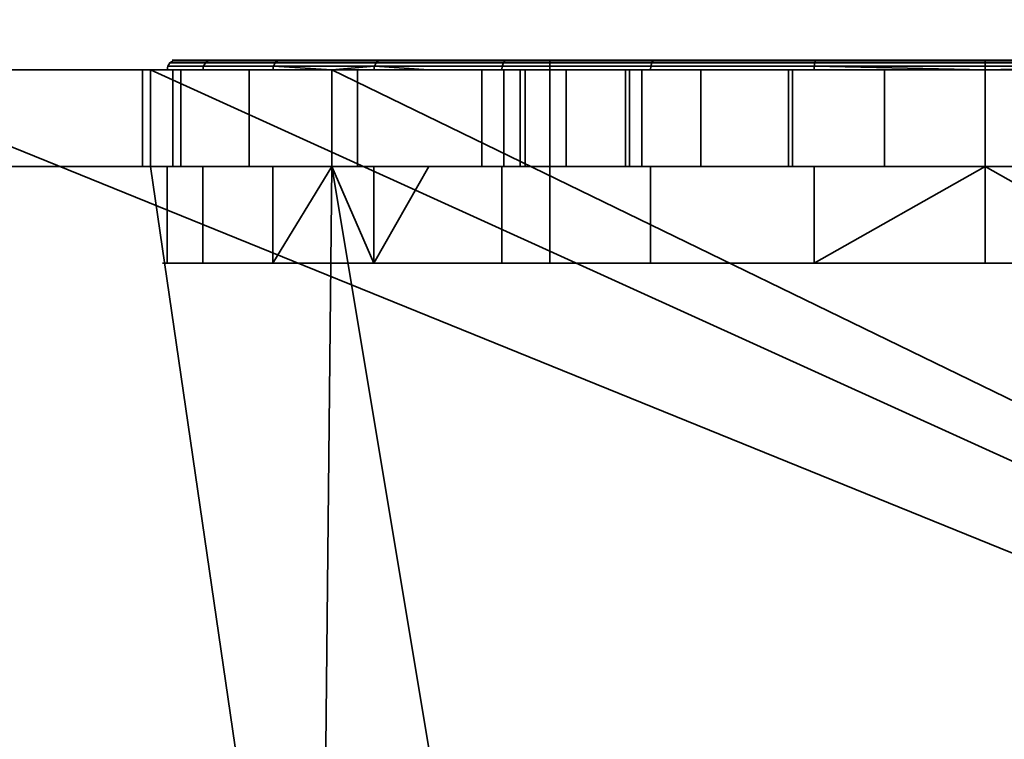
# Model space of a CAD drawing. Header units: millimetres. Extents: x -587 to 3688, y -115 to 120.
# Tile 117 of 246: x -353.98 to -343.8, y -30.92 to -23.48. Entities that reach past the tile are written whole.
import ezdxf

# ---------------------------------------------------------------- set-up
doc = ezdxf.new("R2010")
doc.units = ezdxf.units.MM
doc.layers.add('151', color=7, linetype='Continuous', true_color=0xffffff)

# ---------------------------------------------------------------- blocks, each defined once
blk = doc.blocks.new('UG_SURFACE_001')
at = {"layer": '151', "color": 252, "linetype": 'Continuous', "lineweight": 35}
for points in [[(587.5, -40, 2198), (587.5, 110, 2198), (-587.5, 110, 2198), (-587.5, -40, 2198)], [(-437.5, -40, 2048), (-437.5, 110, 2048), (437.5, 110, 2048), (437.5, -40, 2048)]]:
    blk.add_3dface(points, dxfattribs=at)
blk = doc.blocks.new('UG_SURFACE_008')
at = {"layer": '151', "color": 252, "linetype": 'Continuous', "lineweight": 35}
for points in [[(-351.336, -23.929, 1099.765), (-352.424, -23.929, 1103.115), (-352.392, -23.908, 1103.118), (-351.308, -23.908, 1099.781)], [(-352.424, -23.929, 1103.115), (-352.056, -23.929, 1106.618), (-352.025, -23.908, 1106.608), (-352.392, -23.908, 1103.118)], [(-351.308, -23.908, 1099.781), (-352.392, -23.908, 1103.118), (-352.354, -23.9, 1103.122), (-351.275, -23.9, 1099.8)], [(-352.392, -23.908, 1103.118), (-352.025, -23.908, 1106.608), (-351.989, -23.9, 1106.596), (-352.354, -23.9, 1103.122)], [(-348.5, -23.9, 1108.5), (-348.5, -23.9, 1099.5), (-351.275, -23.9, 1099.8), (-352.354, -23.9, 1103.122)], [(-352.354, -23.9, 1103.122), (-351.989, -23.9, 1106.596), (-350.242, -23.9, 1109.621), (-348.5, -23.9, 1108.5)], [(-352.056, -23.929, 1106.618), (-350.295, -23.929, 1109.668), (-350.271, -23.908, 1109.646), (-352.025, -23.908, 1106.608)], [(-352.025, -23.908, 1106.608), (-350.271, -23.908, 1109.646), (-350.242, -23.9, 1109.621), (-351.989, -23.9, 1106.596)], [(-348.979, -23.929, 1097.147), (-351.336, -23.929, 1099.765), (-351.308, -23.908, 1099.781), (-348.96, -23.908, 1097.173)], [(-348.96, -23.908, 1097.173), (-351.308, -23.908, 1099.781), (-351.275, -23.9, 1099.8), (-348.937, -23.9, 1097.204)], [(-348.5, -23.9, 1099.5), (-348.937, -23.9, 1097.204), (-351.275, -23.9, 1099.8)], [(-350.295, -23.929, 1109.668), (-347.445, -23.929, 1111.738), (-347.432, -23.908, 1111.709), (-350.271, -23.908, 1109.646)], [(-350.271, -23.908, 1109.646), (-347.432, -23.908, 1111.709), (-347.417, -23.9, 1111.674), (-350.242, -23.9, 1109.621)], [(-348.5, -23.9, 1108.5), (-350.242, -23.9, 1109.621), (-347.417, -23.9, 1111.674)], [(-345.761, -23.929, 1095.714), (-348.979, -23.929, 1097.147), (-348.96, -23.908, 1097.173), (-345.754, -23.908, 1095.746)], [(-345.754, -23.908, 1095.746), (-348.96, -23.908, 1097.173), (-348.937, -23.9, 1097.204), (-345.746, -23.9, 1095.784)], [(-342.254, -23.9, 1095.784), (-345.746, -23.9, 1095.784), (-348.937, -23.9, 1097.204), (-348.5, -23.9, 1099.5)], [(-348.5, -23.9, 1099.5), (-339.5, -23.9, 1099.5), (-339.063, -23.9, 1097.204), (-342.254, -23.9, 1095.784)], [(-347.417, -23.9, 1111.674), (-344, -23.9, 1112.4), (-339.5, -23.9, 1108.5), (-348.5, -23.9, 1108.5)], [(-348.5, -26, 1099.5), (-339.5, -26, 1099.5), (-339.5, -23.9, 1099.5), (-348.5, -23.9, 1099.5)], [(-348.5, -26, 1108.5), (-348.5, -26, 1099.5), (-348.5, -23.9, 1099.5), (-348.5, -23.9, 1108.5)], [(-339.5, -26, 1108.5), (-348.5, -26, 1108.5), (-348.5, -23.9, 1108.5), (-339.5, -23.9, 1108.5)], [(-347.445, -23.929, 1111.738), (-344, -23.929, 1112.471), (-344, -23.908, 1112.438), (-347.432, -23.908, 1111.709)], [(-347.432, -23.908, 1111.709), (-344, -23.908, 1112.438), (-344, -23.9, 1112.4), (-347.417, -23.9, 1111.674)], [(-342.239, -23.929, 1095.714), (-345.761, -23.929, 1095.714), (-345.754, -23.908, 1095.746), (-342.246, -23.908, 1095.746)], [(-342.246, -23.908, 1095.746), (-345.754, -23.908, 1095.746), (-345.746, -23.9, 1095.784), (-342.254, -23.9, 1095.784)], [(-344, -23.908, 1112.438), (-340.568, -23.908, 1111.709), (-340.583, -23.9, 1111.674), (-344, -23.9, 1112.4)], [(-344, -23.9, 1112.4), (-340.583, -23.9, 1111.674), (-337.758, -23.9, 1109.621), (-339.5, -23.9, 1108.5)], [(-344, -23.929, 1112.471), (-340.555, -23.929, 1111.738), (-340.568, -23.908, 1111.709), (-344, -23.908, 1112.438)], [(-356.025, -24, 1167.5), (-406, -24, 1167.5), (-406, -37, 1167.5), (-324, -37, 1167.5)], [(-324, -37, 1002.5), (-406, -37, 1002.5), (-406, -24, 1002.5), (-356.025, -24, 1002.5)], [(-324, -37, 1167.5), (-352.625, -24, 1167.5), (-356.025, -24, 1167.5)], [(-324, -37, 1002.5), (-356.025, -24, 1002.5), (-352.625, -24, 1002.5)], [(-356.025, -24, 1033.975), (-352.707, -24, 1031.132), (-352.625, -24, 1030.875)], [(-356.025, -24, 1033.975), (-352.625, -24, 1033.975), (-352.625, -24, 1031.877), (-352.707, -24, 1031.132)], [(-352.625, -24, 1030.875), (-352.625, -24, 1013.575), (-356.025, -24, 1013.575), (-356.025, -24, 1033.975)], [(-356.025, -24, 1002.5), (-356.025, -24, 1013.575), (-352.625, -24, 1013.575), (-352.625, -24, 1002.5)], [(-356.025, -24, 1033.975), (-356.025, -24, 1058.875), (-352.625, -24, 1058.875), (-352.625, -24, 1033.975)], [(-356.025, -24, 1058.875), (-356.025, -24, 1091.25), (-352.625, -24, 1091.25), (-352.625, -24, 1058.875)], [(-356.025, -24, 1091.25), (-356.025, -24, 1110.1), (-352.625, -24, 1110.1), (-352.625, -24, 1091.25)], [(-356.025, -24, 1110.1), (-356.025, -24, 1128.75), (-352.625, -24, 1128.75), (-352.625, -24, 1110.1)], [(-356.025, -24, 1128.75), (-356.025, -24, 1167.5), (-352.625, -24, 1167.5), (-352.625, -24, 1128.75)], [(-352.625, -24, 1030.875), (-352.707, -24, 1031.132), (-352.707, -25, 1031.132), (-352.625, -25, 1030.875)], [(-352.625, -25, 1031.877), (-352.707, -25, 1031.132), (-352.707, -24, 1031.132), (-352.625, -24, 1031.877)], [(-324, -37, 1167.5), (-350.75, -24, 1167.5), (-352.625, -24, 1167.5)], [(-324, -37, 1002.5), (-352.625, -24, 1002.5), (-350.75, -24, 1002.5)], [(-352.625, -24, 1110.1), (-352.084, -24, 1106.627), (-352.453, -24, 1103.112)], [(-352.625, -24, 1110.1), (-350.75, -24, 1110.1), (-350.75, -24, 1108.937), (-352.084, -24, 1106.627)], [(-352.453, -24, 1103.112), (-352.625, -24, 1091.25), (-352.625, -24, 1110.1)], [(-352.453, -24, 1103.112), (-351.361, -24, 1099.75), (-352.625, -24, 1091.25)], [(-352.625, -24, 1058.875), (-350.75, -24, 1058.875), (-350.75, -24, 1037.42), (-352.311, -24, 1034.737)], [(-352.625, -24, 1013.575), (-352.625, -24, 1030.875), (-351.607, -24, 1027.676)], [(-351.607, -24, 1027.676), (-350.75, -24, 1026.71), (-350.75, -24, 1013.575), (-352.625, -24, 1013.575)], [(-352.625, -24, 1031.877), (-352.625, -24, 1033.975), (-352.395, -24, 1033.975)], [(-352.311, -24, 1034.737), (-352.395, -24, 1033.975), (-352.625, -24, 1033.975), (-352.625, -24, 1058.875)], [(-351.361, -24, 1099.75), (-350.75, -24, 1099.071), (-350.75, -24, 1091.25), (-352.625, -24, 1091.25)], [(-352.625, -24, 1002.5), (-352.625, -24, 1013.575), (-350.75, -24, 1013.575), (-350.75, -24, 1002.5)], [(-352.625, -24, 1058.875), (-352.625, -24, 1091.25), (-350.75, -24, 1091.25), (-350.75, -24, 1058.875)], [(-352.625, -24, 1110.1), (-352.625, -24, 1128.75), (-350.75, -24, 1128.75), (-350.75, -24, 1110.1)], [(-352.625, -24, 1128.75), (-352.625, -24, 1167.5), (-350.75, -24, 1167.5), (-350.75, -24, 1128.75)], [(-352.625, -24, 1031.877), (-352.395, -24, 1033.975), (-352.395, -25, 1033.975), (-352.625, -25, 1031.877)], [(-352.625, -25, 1030.875), (-351.607, -25, 1027.676), (-351.607, -24, 1027.676), (-352.625, -24, 1030.875)], [(-351.361, -24, 1099.75), (-352.453, -24, 1103.112), (-352.446, -23.962, 1103.112), (-351.355, -23.962, 1099.754)], [(-352.453, -24, 1103.112), (-352.084, -24, 1106.627), (-352.077, -23.962, 1106.624), (-352.446, -23.962, 1103.112)], [(-351.355, -23.962, 1099.754), (-352.446, -23.962, 1103.112), (-352.424, -23.929, 1103.115), (-351.336, -23.929, 1099.765)], [(-352.446, -23.962, 1103.112), (-352.077, -23.962, 1106.624), (-352.056, -23.929, 1106.618), (-352.424, -23.929, 1103.115)], [(-352.395, -24, 1033.975), (-352.311, -24, 1034.737), (-352.311, -25, 1034.737), (-352.395, -25, 1033.975)], [(-350.75, -25, 1037.42), (-352.311, -25, 1034.737), (-352.311, -24, 1034.737), (-350.75, -24, 1037.42)], [(-350.311, -23.962, 1109.683), (-352.077, -23.962, 1106.624), (-352.084, -24, 1106.627), (-350.75, -24, 1108.937)], [(-352.077, -23.962, 1106.624), (-350.311, -23.962, 1109.683), (-350.295, -23.929, 1109.668), (-352.056, -23.929, 1106.618)], [(-350.75, -24, 1026.71), (-351.607, -24, 1027.676), (-351.607, -25, 1027.676), (-350.75, -25, 1026.71)], [(-350.75, -24, 1099.071), (-351.361, -24, 1099.75), (-351.355, -23.962, 1099.754)], [(-348.992, -23.962, 1097.129), (-351.355, -23.962, 1099.754), (-351.336, -23.929, 1099.765), (-348.979, -23.929, 1097.147)], [(-351.355, -23.962, 1099.754), (-348.992, -23.962, 1097.129), (-348.996, -24, 1097.123), (-350.75, -24, 1099.071)], [(-350.75, -24, 1108.937), (-350.317, -24, 1109.688), (-350.311, -23.962, 1109.683)], [(-324, -37, 1167.5), (-337.25, -24, 1167.5), (-350.75, -24, 1167.5)], [(-324, -37, 1002.5), (-350.75, -24, 1002.5), (-337.25, -24, 1002.5)], [(-350.75, -24, 1128.75), (-346.034, -24, 1145.432), (-344, -24, 1145)], [(-350.75, -24, 1128.75), (-350.75, -24, 1167.5), (-348.973, -24, 1150.523)], [(-344, -24, 1145), (-341.966, -24, 1145.432), (-337.25, -24, 1128.75), (-350.75, -24, 1128.75)], [(-350.75, -24, 1167.5), (-348.33, -24, 1152.5), (-348.973, -24, 1150.523)], [(-350.75, -24, 1167.5), (-345.04, -24, 1154.891), (-346.939, -24, 1154.045)], [(-350.75, -24, 1128.75), (-347.716, -24, 1146.654), (-346.034, -24, 1145.432)], [(-346.939, -24, 1154.045), (-348.33, -24, 1152.5), (-350.75, -24, 1167.5)], [(-348.973, -24, 1150.523), (-348.755, -24, 1148.455), (-350.75, -24, 1128.75)], [(-348.755, -24, 1148.455), (-347.716, -24, 1146.654), (-350.75, -24, 1128.75)], [(-350.75, -24, 1167.5), (-337.25, -24, 1167.5), (-342.96, -24, 1154.891), (-345.04, -24, 1154.891)], [(-350.75, -24, 1058.875), (-346.034, -24, 1077.432), (-344, -24, 1077)], [(-344, -24, 1077), (-341.966, -24, 1077.432), (-337.25, -24, 1058.875), (-350.75, -24, 1058.875)], [(-350.75, -24, 1091.25), (-348.33, -24, 1084.5), (-348.973, -24, 1082.523)], [(-350.75, -24, 1091.25), (-345.04, -24, 1086.891), (-346.939, -24, 1086.045)], [(-350.75, -24, 1058.875), (-347.716, -24, 1078.654), (-346.034, -24, 1077.432)], [(-346.939, -24, 1086.045), (-348.33, -24, 1084.5), (-350.75, -24, 1091.25)], [(-348.973, -24, 1082.523), (-348.755, -24, 1080.455), (-350.75, -24, 1058.875), (-350.75, -24, 1091.25)], [(-348.755, -24, 1080.455), (-347.716, -24, 1078.654), (-350.75, -24, 1058.875)], [(-350.75, -24, 1091.25), (-337.25, -24, 1091.25), (-342.96, -24, 1086.891), (-345.04, -24, 1086.891)], [(-350.75, -24, 1128.75), (-344, -24, 1112.5), (-347.457, -24, 1111.765)], [(-340.543, -24, 1111.765), (-344, -24, 1112.5), (-350.75, -24, 1128.75), (-337.25, -24, 1128.75)], [(-350.75, -24, 1110.1), (-349.749, -24, 1110.1), (-350.317, -24, 1109.688)], [(-337.25, -24, 1091.25), (-350.75, -24, 1091.25), (-345.767, -24, 1095.686), (-344, -24, 1095.5)], [(-350.75, -24, 1091.25), (-348.996, -24, 1097.123), (-345.767, -24, 1095.686)], [(-350.75, -24, 1091.25), (-350.75, -24, 1099.071), (-348.996, -24, 1097.123)], [(-350.75, -24, 1058.875), (-337.25, -24, 1058.875), (-344, -24, 1040.75), (-347.548, -24, 1039.998)], [(-347.548, -24, 1039.998), (-350.487, -24, 1037.872), (-350.75, -24, 1058.875)], [(-350.75, -24, 1013.575), (-349.2, -24, 1013.575), (-349.2, -24, 1012.55)], [(-337.25, -24, 1002.5), (-350.75, -24, 1002.5), (-344, -24, 1007.35), (-342.01, -24, 1007.746)], [(-350.75, -24, 1002.5), (-347.677, -24, 1008.873), (-345.99, -24, 1007.746)], [(-349.2, -24, 1012.55), (-348.804, -24, 1010.56), (-350.75, -24, 1002.5), (-350.75, -24, 1013.575)], [(-348.804, -24, 1010.56), (-347.677, -24, 1008.873), (-350.75, -24, 1002.5)], [(-345.99, -24, 1007.746), (-344, -24, 1007.35), (-350.75, -24, 1002.5)], [(-349.2, -24, 1013.575), (-350.75, -24, 1013.575), (-350.75, -24, 1026.71), (-349.2, -24, 1024.963)], [(-350.487, -24, 1037.872), (-350.75, -24, 1037.42), (-350.75, -24, 1058.875)], [(-350.317, -24, 1109.688), (-350.75, -24, 1108.937), (-350.75, -24, 1110.1)], [(-347.457, -24, 1111.765), (-349.749, -24, 1110.1), (-350.75, -24, 1110.1), (-350.75, -24, 1128.75)], [(-350.75, -24, 1037.42), (-350.487, -24, 1037.872), (-350.487, -25, 1037.872), (-350.75, -25, 1037.42)], [(-350.75, -25, 1026.71), (-349.2, -25, 1024.963), (-349.2, -24, 1024.963), (-350.75, -24, 1026.71)], [(-347.548, -24, 1039.998), (-347.548, -25, 1039.998), (-350.487, -25, 1037.872), (-350.487, -24, 1037.872)], [(-350.311, -23.962, 1109.683), (-350.317, -24, 1109.688), (-349.749, -24, 1110.1)], [(-350.311, -23.962, 1109.683), (-347.454, -23.962, 1111.758), (-347.445, -23.929, 1111.738), (-350.295, -23.929, 1109.668)], [(-349.749, -24, 1110.1), (-347.457, -24, 1111.765), (-347.454, -23.962, 1111.758), (-350.311, -23.962, 1109.683)], [(-349.2, -24, 1013.575), (-349.2, -24, 1024.963), (-349.2, -25, 1024.963), (-349.2, -25, 1013.575)], [(-349.2, -25, 1013.575), (-349.2, -25, 1012.55), (-349.2, -24, 1012.55), (-349.2, -24, 1013.575)], [(-349.2, -24, 1012.55), (-349.2, -25, 1012.55), (-348.804, -25, 1010.56), (-348.804, -24, 1010.56)], [(-345.767, -24, 1095.686), (-348.996, -24, 1097.123), (-348.992, -23.962, 1097.129), (-345.766, -23.962, 1095.693)], [(-345.766, -23.962, 1095.693), (-348.992, -23.962, 1097.129), (-348.979, -23.929, 1097.147), (-345.761, -23.929, 1095.714)], [(-348.973, -24, 1150.523), (-348.973, -25, 1150.523), (-348.755, -25, 1148.455), (-348.755, -24, 1148.455)], [(-348.33, -24, 1152.5), (-348.33, -25, 1152.5), (-348.973, -25, 1150.523), (-348.973, -24, 1150.523)], [(-348.973, -24, 1082.523), (-348.973, -25, 1082.523), (-348.755, -25, 1080.455), (-348.755, -24, 1080.455)], [(-348.33, -24, 1084.5), (-348.33, -25, 1084.5), (-348.973, -25, 1082.523), (-348.973, -24, 1082.523)], [(-348.804, -24, 1010.56), (-348.804, -25, 1010.56), (-347.677, -25, 1008.873), (-347.677, -24, 1008.873)], [(-348.755, -24, 1148.455), (-348.755, -25, 1148.455), (-347.716, -25, 1146.654), (-347.716, -24, 1146.654)], [(-348.755, -24, 1080.455), (-348.755, -25, 1080.455), (-347.716, -25, 1078.654), (-347.716, -24, 1078.654)], [(-346.939, -24, 1154.045), (-346.939, -25, 1154.045), (-348.33, -25, 1152.5), (-348.33, -24, 1152.5)], [(-346.939, -24, 1086.045), (-346.939, -25, 1086.045), (-348.33, -25, 1084.5), (-348.33, -24, 1084.5)], [(-347.716, -24, 1146.654), (-347.716, -25, 1146.654), (-346.034, -25, 1145.432), (-346.034, -24, 1145.432)], [(-347.716, -24, 1078.654), (-347.716, -25, 1078.654), (-346.034, -25, 1077.432), (-346.034, -24, 1077.432)], [(-347.677, -24, 1008.873), (-347.677, -25, 1008.873), (-345.99, -25, 1007.746), (-345.99, -24, 1007.746)], [(-344, -24, 1040.75), (-344, -25, 1040.75), (-347.548, -25, 1039.998), (-347.548, -24, 1039.998)], [(-347.457, -24, 1111.765), (-344, -24, 1112.5), (-344, -23.962, 1112.492), (-347.454, -23.962, 1111.758)], [(-347.454, -23.962, 1111.758), (-344, -23.962, 1112.492), (-344, -23.929, 1112.471), (-347.445, -23.929, 1111.738)], [(-345.04, -24, 1154.891), (-345.04, -25, 1154.891), (-346.939, -25, 1154.045), (-346.939, -24, 1154.045)], [(-345.04, -24, 1086.891), (-345.04, -25, 1086.891), (-346.939, -25, 1086.045), (-346.939, -24, 1086.045)], [(-346.034, -24, 1145.432), (-346.034, -25, 1145.432), (-344, -25, 1145), (-344, -24, 1145)], [(-346.034, -24, 1077.432), (-346.034, -25, 1077.432), (-344, -25, 1077), (-344, -24, 1077)], [(-345.99, -24, 1007.746), (-345.99, -25, 1007.746), (-344, -25, 1007.35), (-344, -24, 1007.35)], [(-344, -24, 1095.5), (-345.767, -24, 1095.686), (-345.766, -23.962, 1095.693)], [(-342.234, -23.962, 1095.693), (-345.766, -23.962, 1095.693), (-345.761, -23.929, 1095.714), (-342.239, -23.929, 1095.714)], [(-344, -24, 1095.5), (-345.766, -23.962, 1095.693), (-342.234, -23.962, 1095.693)], [(-342.96, -24, 1154.891), (-342.96, -25, 1154.891), (-345.04, -25, 1154.891), (-345.04, -24, 1154.891)], [(-342.96, -24, 1086.891), (-342.96, -25, 1086.891), (-345.04, -25, 1086.891), (-345.04, -24, 1086.891)], [(-344, -23.962, 1112.492), (-340.546, -23.962, 1111.758), (-340.555, -23.929, 1111.738), (-344, -23.929, 1112.471)], [(-342.234, -23.962, 1095.693), (-342.233, -24, 1095.686), (-344, -24, 1095.5)], [(-344, -24, 1112.5), (-340.543, -24, 1111.765), (-340.546, -23.962, 1111.758), (-344, -23.962, 1112.492)], [(-344, -24, 1095.5), (-342.233, -24, 1095.686), (-337.25, -24, 1091.25)], [(-340.452, -24, 1039.998), (-344, -24, 1040.75), (-337.25, -24, 1058.875)], [(-340.452, -24, 1039.998), (-340.452, -25, 1039.998), (-344, -25, 1040.75), (-344, -24, 1040.75)], [(-344, -24, 1007.35), (-344, -25, 1007.35), (-342.01, -25, 1007.746), (-342.01, -24, 1007.746)], [(-344, -24, 1145), (-344, -25, 1145), (-341.966, -25, 1145.432), (-341.966, -24, 1145.432)], [(-344, -24, 1077), (-344, -25, 1077), (-341.966, -25, 1077.432), (-341.966, -24, 1077.432)], [(-356.025, -37, 1003.5), (-350.875, -37, 1003.5), (-352.625, -25, 1003.5), (-356.025, -25, 1003.5)], [(-350.875, -37, 1166.5), (-356.025, -37, 1166.5), (-356.025, -25, 1166.5), (-352.625, -25, 1166.5)], [(-356.025, -25, 1033.975), (-356.025, -25, 1013.575), (-352.625, -25, 1013.575), (-352.625, -25, 1030.875)], [(-352.625, -25, 1030.875), (-352.707, -25, 1031.132), (-356.025, -25, 1033.975)], [(-352.707, -25, 1031.132), (-352.625, -25, 1031.877), (-352.625, -25, 1033.975), (-356.025, -25, 1033.975)], [(-352.625, -25, 1003.5), (-352.625, -25, 1013.575), (-356.025, -25, 1013.575), (-356.025, -25, 1003.5)], [(-352.625, -25, 1033.975), (-352.625, -25, 1058.875), (-356.025, -25, 1058.875), (-356.025, -25, 1033.975)], [(-352.625, -25, 1058.875), (-352.625, -25, 1091.25), (-356.025, -25, 1091.25), (-356.025, -25, 1058.875)], [(-352.625, -25, 1091.25), (-352.625, -25, 1110.1), (-356.025, -25, 1110.1), (-356.025, -25, 1091.25)], [(-352.625, -25, 1110.1), (-352.625, -25, 1128.75), (-356.025, -25, 1128.75), (-356.025, -25, 1110.1)], [(-352.625, -25, 1128.75), (-352.625, -25, 1166.5), (-356.025, -25, 1166.5), (-356.025, -25, 1128.75)], [(-350.875, -37, 1003.5), (-350.75, -25, 1003.5), (-352.625, -25, 1003.5)], [(-352.625, -25, 1166.5), (-350.75, -25, 1166.5), (-350.875, -37, 1166.5)], [(-352.625, -25, 1110.1), (-352.625, -25, 1091.25), (-352.453, -25, 1103.112)], [(-352.625, -25, 1091.25), (-351.361, -25, 1099.75), (-352.453, -25, 1103.112)], [(-352.625, -25, 1091.25), (-350.75, -25, 1091.25), (-350.75, -25, 1099.071), (-351.361, -25, 1099.75)], [(-352.453, -25, 1103.112), (-352.084, -25, 1106.627), (-352.625, -25, 1110.1)], [(-352.625, -25, 1013.575), (-350.75, -25, 1013.575), (-350.75, -25, 1026.71), (-351.607, -25, 1027.676)], [(-352.625, -25, 1058.875), (-352.625, -25, 1033.975), (-352.395, -25, 1033.975), (-352.311, -25, 1034.737)], [(-352.311, -25, 1034.737), (-350.75, -25, 1037.42), (-350.75, -25, 1058.875), (-352.625, -25, 1058.875)], [(-352.395, -25, 1033.975), (-352.625, -25, 1033.975), (-352.625, -25, 1031.877)], [(-351.607, -25, 1027.676), (-352.625, -25, 1030.875), (-352.625, -25, 1013.575)], [(-352.084, -25, 1106.627), (-350.75, -25, 1108.937), (-350.75, -25, 1110.1), (-352.625, -25, 1110.1)], [(-350.75, -25, 1003.5), (-350.75, -25, 1013.575), (-352.625, -25, 1013.575), (-352.625, -25, 1003.5)], [(-350.75, -25, 1058.875), (-350.75, -25, 1091.25), (-352.625, -25, 1091.25), (-352.625, -25, 1058.875)], [(-350.75, -25, 1110.1), (-350.75, -25, 1128.75), (-352.625, -25, 1128.75), (-352.625, -25, 1110.1)], [(-350.75, -25, 1128.75), (-350.75, -25, 1166.5), (-352.625, -25, 1166.5), (-352.625, -25, 1128.75)], [(-352.453, -26, 1103.112), (-352.453, -25, 1103.112), (-351.361, -25, 1099.75), (-351.361, -26, 1099.75)], [(-352.084, -26, 1106.627), (-352.084, -25, 1106.627), (-352.453, -25, 1103.112), (-352.453, -26, 1103.112)], [(-350.75, -25, 1108.937), (-352.084, -25, 1106.627), (-352.084, -26, 1106.627), (-350.317, -26, 1109.688)], [(-351.361, -26, 1099.75), (-351.361, -25, 1099.75), (-350.75, -25, 1099.071)], [(-350.75, -25, 1099.071), (-348.996, -25, 1097.123), (-348.996, -26, 1097.123), (-351.361, -26, 1099.75)], [(-350.75, -25, 1003.5), (-350.875, -37, 1003.5), (-348.75, -37, 1003.5)], [(-350.75, -25, 1166.5), (-348.75, -37, 1166.5), (-350.875, -37, 1166.5)], [(-348.75, -37, 1003.5), (-339.25, -37, 1003.5), (-337.25, -25, 1003.5), (-350.75, -25, 1003.5)], [(-350.75, -25, 1166.5), (-337.25, -25, 1166.5), (-339.25, -37, 1166.5), (-348.75, -37, 1166.5)], [(-350.75, -25, 1166.5), (-348.33, -25, 1152.5), (-346.939, -25, 1154.045)], [(-350.75, -25, 1166.5), (-350.75, -25, 1128.75), (-348.755, -25, 1148.455), (-348.973, -25, 1150.523)], [(-348.973, -25, 1150.523), (-348.33, -25, 1152.5), (-350.75, -25, 1166.5)], [(-350.75, -25, 1128.75), (-347.716, -25, 1146.654), (-348.755, -25, 1148.455)], [(-350.75, -25, 1128.75), (-337.25, -25, 1128.75), (-344, -25, 1145), (-346.034, -25, 1145.432)], [(-337.25, -25, 1166.5), (-350.75, -25, 1166.5), (-345.04, -25, 1154.891), (-342.96, -25, 1154.891)], [(-346.034, -25, 1145.432), (-347.716, -25, 1146.654), (-350.75, -25, 1128.75)], [(-346.939, -25, 1154.045), (-345.04, -25, 1154.891), (-350.75, -25, 1166.5)], [(-350.75, -25, 1091.25), (-348.33, -25, 1084.5), (-346.939, -25, 1086.045)], [(-350.75, -25, 1091.25), (-350.75, -25, 1058.875), (-348.755, -25, 1080.455), (-348.973, -25, 1082.523)], [(-348.973, -25, 1082.523), (-348.33, -25, 1084.5), (-350.75, -25, 1091.25)], [(-350.75, -25, 1058.875), (-347.716, -25, 1078.654), (-348.755, -25, 1080.455)], [(-350.75, -25, 1058.875), (-337.25, -25, 1058.875), (-344, -25, 1077), (-346.034, -25, 1077.432)], [(-337.25, -25, 1091.25), (-350.75, -25, 1091.25), (-345.04, -25, 1086.891), (-342.96, -25, 1086.891)], [(-346.034, -25, 1077.432), (-347.716, -25, 1078.654), (-350.75, -25, 1058.875)], [(-346.939, -25, 1086.045), (-345.04, -25, 1086.891), (-350.75, -25, 1091.25)], [(-350.75, -25, 1110.1), (-350.75, -25, 1108.937), (-350.317, -25, 1109.688)], [(-337.25, -25, 1128.75), (-350.75, -25, 1128.75), (-344, -25, 1112.5), (-340.543, -25, 1111.765)], [(-350.75, -25, 1128.75), (-350.75, -25, 1110.1), (-349.749, -25, 1110.1), (-347.457, -25, 1111.765)], [(-347.457, -25, 1111.765), (-344, -25, 1112.5), (-350.75, -25, 1128.75)], [(-350.75, -25, 1091.25), (-337.25, -25, 1091.25), (-342.233, -25, 1095.686), (-344, -25, 1095.5)], [(-344, -25, 1095.5), (-345.767, -25, 1095.686), (-350.75, -25, 1091.25)], [(-345.767, -25, 1095.686), (-348.996, -25, 1097.123), (-350.75, -25, 1091.25)], [(-350.75, -25, 1013.575), (-350.75, -25, 1003.5), (-348.804, -25, 1010.56), (-349.2, -25, 1012.55)], [(-350.75, -25, 1003.5), (-347.677, -25, 1008.873), (-348.804, -25, 1010.56)], [(-350.75, -25, 1003.5), (-337.25, -25, 1003.5), (-344, -25, 1007.35), (-345.99, -25, 1007.746)], [(-345.99, -25, 1007.746), (-347.677, -25, 1008.873), (-350.75, -25, 1003.5)], [(-337.25, -25, 1058.875), (-350.75, -25, 1058.875), (-344, -25, 1040.75), (-340.452, -25, 1039.998)], [(-350.75, -25, 1058.875), (-350.487, -25, 1037.872), (-347.548, -25, 1039.998)], [(-350.75, -25, 1058.875), (-350.75, -25, 1037.42), (-350.487, -25, 1037.872)], [(-347.548, -25, 1039.998), (-344, -25, 1040.75), (-350.75, -25, 1058.875)], [(-350.75, -25, 1026.71), (-350.75, -25, 1013.575), (-349.2, -25, 1013.575), (-349.2, -25, 1024.963)], [(-349.2, -25, 1012.55), (-349.2, -25, 1013.575), (-350.75, -25, 1013.575)], [(-348.996, -25, 1097.123), (-350.75, -25, 1099.071), (-350.75, -25, 1091.25)], [(-350.317, -25, 1109.688), (-349.749, -25, 1110.1), (-350.75, -25, 1110.1)], [(-350.317, -26, 1109.688), (-350.317, -25, 1109.688), (-350.75, -25, 1108.937)], [(-350.317, -26, 1109.688), (-347.457, -26, 1111.765), (-347.457, -25, 1111.765), (-349.749, -25, 1110.1)], [(-349.749, -25, 1110.1), (-350.317, -25, 1109.688), (-350.317, -26, 1109.688)], [(-348.996, -26, 1097.123), (-348.996, -25, 1097.123), (-345.767, -25, 1095.686), (-345.767, -26, 1095.686)], [(-344, -26, 1112.5), (-344, -25, 1112.5), (-347.457, -25, 1111.765), (-347.457, -26, 1111.765)], [(-342.233, -26, 1095.686), (-345.767, -26, 1095.686), (-344, -25, 1095.5)], [(-345.767, -26, 1095.686), (-345.767, -25, 1095.686), (-344, -25, 1095.5)], [(-342.01, -25, 1007.746), (-344, -25, 1007.35), (-337.25, -25, 1003.5)], [(-341.966, -25, 1077.432), (-344, -25, 1077), (-337.25, -25, 1058.875)], [(-341.966, -25, 1145.432), (-344, -25, 1145), (-337.25, -25, 1128.75)], [(-340.543, -26, 1111.765), (-340.543, -25, 1111.765), (-344, -25, 1112.5), (-344, -26, 1112.5)], [(-344, -25, 1095.5), (-342.233, -25, 1095.686), (-342.233, -26, 1095.686)], [(-348.5, -26, 1108.5), (-350.317, -26, 1109.688), (-352.084, -26, 1106.627), (-352.453, -26, 1103.112)], [(-352.453, -26, 1103.112), (-351.361, -26, 1099.75), (-348.5, -26, 1099.5), (-348.5, -26, 1108.5)], [(-351.361, -26, 1099.75), (-348.996, -26, 1097.123), (-348.5, -26, 1099.5)], [(-347.457, -26, 1111.765), (-350.317, -26, 1109.688), (-348.5, -26, 1108.5)], [(-339.5, -26, 1099.5), (-348.5, -26, 1099.5), (-348.996, -26, 1097.123), (-345.767, -26, 1095.686)], [(-348.5, -26, 1108.5), (-339.5, -26, 1108.5), (-340.543, -26, 1111.765), (-344, -26, 1112.5)], [(-344, -26, 1112.5), (-347.457, -26, 1111.765), (-348.5, -26, 1108.5)], [(-345.767, -26, 1095.686), (-342.233, -26, 1095.686), (-339.004, -26, 1097.123), (-339.5, -26, 1099.5)]]:
    blk.add_3dface(points, dxfattribs=at)
blk = doc.blocks.new('UG_SURFACE_009')
at = {"layer": '151', "color": 43, "linetype": 'Continuous', "lineweight": 35}
for points in [[(-409, 0, 2017), (-409, -49, 2017), (409, -49, 2017), (409, 0, 2017)], [(-409, -47), (-409, -2), (409, -2), (409, -47)]]:
    blk.add_3dface(points, dxfattribs=at)
blk = doc.blocks.new('UG_SURFACE_015')
at = {"layer": '151', "color": 252, "linetype": 'Continuous', "lineweight": 35}
for points in [[(-414, -46.92, 2022.5), (414, -46.92, 2022.5), (414, 13.92, 2022.5), (-414, 13.92, 2022.5)], [(-412.5, -46.92, 2021), (-412.5, 13.92, 2021), (412.5, 13.92, 2021), (412.5, -46.92, 2021)]]:
    blk.add_3dface(points, dxfattribs=at)

msp = doc.modelspace()

# ---------------------------------------------------------------- linework, layer by layer
at = {"layer": '151', "color": 252, "linetype": 'Continuous', "lineweight": -3, "true_color": 0x939598}
for p, q in [((-348.5, -23.9, 1108.5), (-339.5, -23.9, 1108.5)), ((-348.5, -23.9, 1099.5), (-348.5, -26, 1099.5)), ((-339.5, -23.9, 1099.5), (-348.5, -23.9, 1099.5)), ((-348.5, -23.9, 1099.5), (-348.5, -23.9, 1108.5)), ((-348.5, -23.9, 1108.5), (-348.5, -26, 1108.5)), ((-406, -24, 1002.5), (-324, -24, 1002.5)), ((-406, -24, 1167.5), (-324, -24, 1167.5)), ((-349.2, -24, 1012.55), (-349.2, -25, 1012.55)), ((-349.2, -24, 1024.963), (-349.2, -25, 1024.963)), ((-349.2, -24, 1024.963), (-349.2, -24, 1012.55)), ((-406, -25, 1003.5), (-324.414, -25, 1003.5)), ((-406, -25, 1166.5), (-324.414, -25, 1166.5)), ((-349.2, -25, 1024.963), (-349.2, -25, 1012.55)), ((-348.5, -26, 1108.5), (-339.5, -26, 1108.5)), ((-348.5, -26, 1099.5), (-348.5, -26, 1108.5)), ((-339.5, -26, 1099.5), (-348.5, -26, 1099.5))]:
    msp.add_line(p, q, dxfattribs=at)
at = {"layer": '151', "color": 252, "linetype": 'Continuous', "lineweight": -3, "true_color": 0x939598, "extrusion": (0, 1, 0)}
for centre, radius in [((344, 1104, -23.9), 8.4), ((344, 1104, -24), 8.5), ((344, 1104, -25), 8.5)]:
    msp.add_circle(centre, radius, dxfattribs=at)
at = {"layer": '151', "color": 252, "linetype": 'Continuous', "lineweight": -3, "true_color": 0x939598, "extrusion": (0, -1, 0)}
for centre, radius in [((-344, 1082, 24), 5), ((-344, 1150, 24), 5), ((-344, 1150, 25), 5), ((-344, 1082, 25), 5), ((-344, 1104, 26), 8.5)]:
    msp.add_circle(centre, radius, dxfattribs=at)
for centre, radius, start, end in [((-344, 1032, 24), 8.75, 306.4617, 233.5383), ((-344, 1012.55, 24), 5.2, 180, 0), ((-344, 1032, 25), 8.75, 306.4617, 233.5383), ((-344, 1012.55, 25), 5.2, 180, 0)]:
    msp.add_arc(centre, radius, start, end, dxfattribs=at)

# ---------------------------------------------------------------- block references
at = {"layer": '151', "color": 252, "linetype": 'Continuous', "lineweight": -3, "true_color": 0x939598}
for name in ['UG_SURFACE_015', 'UG_SURFACE_001', 'UG_SURFACE_009', 'UG_SURFACE_008']:
    msp.add_blockref(name, (0, 0), dxfattribs=at)

doc.saveas('drawing.dxf')
